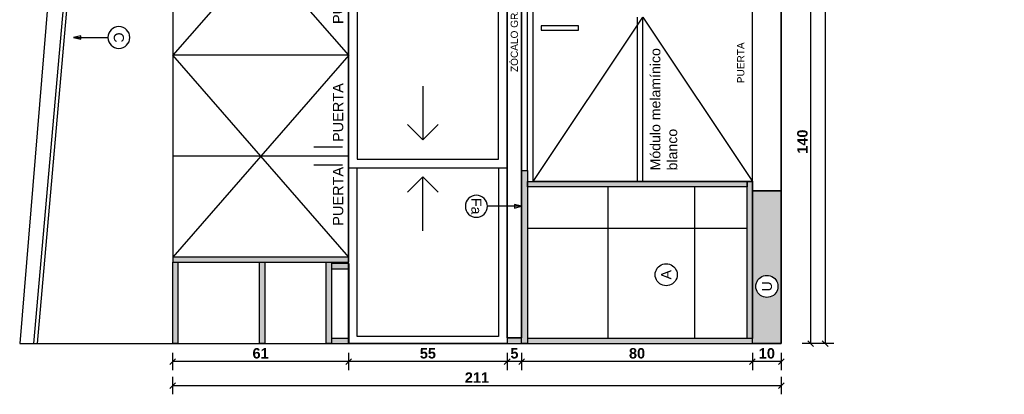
# Model space of a CAD drawing. Header units: millimetres. Extents: x 2889.7 to 2958.5, y 1033.7 to 1094.5.
# Tile 11 of 32: x 2940.7 to 2944.1, y 1038 to 1039.3. Entities that reach past the tile are written whole.
import ezdxf
from ezdxf.enums import TextEntityAlignment as Align

# ---------------------------------------------------------------- set-up
doc = ezdxf.new("R2010")
doc.units = ezdxf.units.MM
doc.set_wipeout_variables(frame=1)
for name, color, linetype in [('A PROYECCION 2', 2, 'Continuous'), ('A-ALBA-0', 9, 'Continuous'), ('A-ALBA-4', 6, 'Continuous'), ('A-ANNO-SIMB @ 20', 2, 'Continuous'), ('A-ANOT-COTA-PARC', 1, 'Continuous'), ('A-EQPM-FIJO', 1, 'Continuous'), ('A-EQPM-SANI', 1, 'Continuous'), ('TEXTOS', 2, 'Continuous')]:
    doc.layers.add(name, color=color, linetype=linetype)
doc.styles.add('arial', font='arial.ttf')
doc.styles.add('BIS-ANOT', font='swiss.ttf')
doc.styles.add('BIS-COTA', font='swissb.ttf')
doc.styles.add('BIS-TXT', font='swiss.ttf')
doc.styles.add('E5-100', font='micross.ttf')
doc.dimstyles.new('BIS-COTA-PARC', dxfattribs={"dimscale": 0, "dimtxt": 0.0018, "dimasz": 0.001, "dimexe": 0.0015, "dimexo": 0, "dimgap": 0.0005, "dimtad": 1, "dimdec": 0, "dimlfac": 100, "dimzin": 9, "dimdsep": 46, "dimtxsty": 'BIS-COTA', "dimblk": 'OBLIQUE', "dimcen": 2.5, "dimclrd": 256, "dimclre": 251, "dimclrt": 2, "dimadec": 1, "dimazin": 2, "dimtfac": 1, "dimtdec": 0, "dimtix": 1, "dimtmove": 2, "dimatfit": 3, "dimldrblk": 'DOT', "dimfxl": 0.0015, "dimfxlon": 1, "dimtolj": 1, "dimtzin": 0, "dimarcsym": 0})

# ---------------------------------------------------------------- blocks, each defined once
blk = doc.blocks.new('_Oblique')
at = {"color": 0, "linetype": 'ByBlock', "lineweight": -2}
blk.add_line((-0.5, -0.5), (0.5, 0.5), dxfattribs=at)
blk = doc.blocks.new('*D431')
at = {"layer": 'A-ANOT-COTA-PARC', "color": 251, "lineweight": -2, "transparency": 16777216}
for p, q in [((2943.4214, 1041.5786), (2943.4814, 1041.5786)), ((2943.4814, 1038.1786), (2943.4214, 1038.1786))]:
    blk.add_line(p, q, dxfattribs=at)
at = {"layer": 'A-ANOT-COTA-PARC', "lineweight": -2, "transparency": 16777216}
blk.add_line((2943.4514, 1041.5786), (2943.4514, 1038.1786), dxfattribs=at)
at = {"layer": 'A-ANOT-COTA-PARC', "lineweight": -2, "transparency": 16777216, "xscale": 0.02, "yscale": 0.02, "zscale": 0.02}
for p, rotation in [((2943.4514, 1041.5786), 90), ((2943.4514, 1038.1786), 270)]:
    blk.add_blockref('_Oblique', p, dxfattribs=dict(at, rotation=rotation))
at = {"layer": 'A-ANOT-COTA-PARC', "color": 2, "transparency": 16777216, "insert": (2943.4229, 1039.8786), "char_height": 0.036, "attachment_point": 5, "rotation": 90, "style": 'BIS-COTA'}
blk.add_mtext('\\A1;340', dxfattribs=at)
blk = doc.blocks.new('_Dot')
at = {"color": 0, "linetype": 'ByBlock', "lineweight": -2}
blk.add_line((-0.5, 0), (-1, 0), dxfattribs=at)
at = {"color": 0, "linetype": 'ByBlock', "const_width": 0.5}
blk.add_lwpolyline([(-0.25, 0, 1), (0.25, 0, 1)], format="xyb", close=True, dxfattribs=at)
blk = doc.blocks.new('*U35')
blk.add_lwpolyline([(0, -0.00785), (-0.00031, -0.0066), (0.00031, -0.0066)], close=True)
blk.add_wipeout([(0, -0.00191), (0.0003, -0.00189), (0.00059, -0.00182), (0.00087, -0.0017), (0.00112, -0.00155), (0.00135, -0.00135), (0.00155, -0.00112), (0.0017, -0.00087), (0.00182, -0.00059), (0.00189, -0.0003), (0.00191, 0), (0.00189, 0.0003), (0.00182, 0.00059), (0.0017, 0.00087), (0.00155, 0.00112), (0.00135, 0.00135), (0.00112, 0.00155), (0.00087, 0.0017), (0.00059, 0.00182), (0.0003, 0.00189), (0, 0.00191), (-0.0003, 0.00189), (-0.00059, 0.00182), (-0.00087, 0.0017), (-0.00112, 0.00155), (-0.00135, 0.00135), (-0.00155, 0.00112), (-0.0017, 0.00087), (-0.00182, 0.00059), (-0.00189, 0.0003), (-0.00191, 0), (-0.00189, -0.0003), (-0.00182, -0.00059), (-0.0017, -0.00087), (-0.00155, -0.00112), (-0.00135, -0.00135), (-0.00112, -0.00155), (-0.00087, -0.0017), (-0.00059, -0.00182), (-0.0003, -0.00189)])
at = {"linetype": 'Continuous'}
blk.add_line((0, -0.00785), (0, -0.00191), dxfattribs=at)
blk.add_circle((0, 0), 0.00191)
at = {"color": 1, "linetype": 'Continuous', "style": 'E5-100'}
blk.add_attdef('LETRA', text='', height=0.00175, dxfattribs=at).set_placement((0, 0), align=Align.MIDDLE_CENTER)
blk = doc.blocks.new('A-ANNO-NOM-2')
blk.add_wipeout([(0, -0.00191), (0.0003, -0.00189), (0.00059, -0.00182), (0.00087, -0.0017), (0.00112, -0.00155), (0.00135, -0.00135), (0.00155, -0.00112), (0.0017, -0.00087), (0.00182, -0.00059), (0.00189, -0.0003), (0.00191, 0), (0.00189, 0.0003), (0.00182, 0.00059), (0.0017, 0.00087), (0.00155, 0.00112), (0.00135, 0.00135), (0.00112, 0.00155), (0.00087, 0.0017), (0.00059, 0.00182), (0.0003, 0.00189), (0, 0.00191), (-0.0003, 0.00189), (-0.00059, 0.00182), (-0.00087, 0.0017), (-0.00112, 0.00155), (-0.00135, 0.00135), (-0.00155, 0.00112), (-0.0017, 0.00087), (-0.00182, 0.00059), (-0.00189, 0.0003), (-0.00191, 0), (-0.00189, -0.0003), (-0.00182, -0.00059), (-0.0017, -0.00087), (-0.00155, -0.00112), (-0.00135, -0.00135), (-0.00112, -0.00155), (-0.00087, -0.0017), (-0.00059, -0.00182), (-0.0003, -0.00189)])
blk.add_lwpolyline([(0, -0.00191), (0.0003, -0.00189), (0.00059, -0.00182), (0.00087, -0.0017), (0.00112, -0.00155), (0.00135, -0.00135), (0.00155, -0.00112), (0.0017, -0.00087), (0.00182, -0.00059), (0.00189, -0.0003), (0.00191, 0), (0.00189, 0.0003), (0.00182, 0.00059), (0.0017, 0.00087), (0.00155, 0.00112), (0.00135, 0.00135), (0.00112, 0.00155), (0.00087, 0.0017), (0.00059, 0.00182), (0.0003, 0.00189), (0, 0.00191), (-0.0003, 0.00189), (-0.00059, 0.00182), (-0.00087, 0.0017), (-0.00112, 0.00155), (-0.00135, 0.00135), (-0.00155, 0.00112), (-0.0017, 0.00087), (-0.00182, 0.00059), (-0.00189, 0.0003), (-0.00191, 0), (-0.00189, -0.0003), (-0.00182, -0.00059), (-0.0017, -0.00087), (-0.00155, -0.00112), (-0.00135, -0.00135), (-0.00112, -0.00155), (-0.00087, -0.0017), (-0.00059, -0.00182), (-0.0003, -0.00189)], close=True)
at = {"color": 1, "linetype": 'Continuous', "style": 'E5-100'}
blk.add_attdef('LETRA', text='', height=0.00175, dxfattribs=at).set_placement((0, 0), align=Align.MIDDLE_CENTER)
blk = doc.blocks.new('*D355')
at = {"layer": 'A-ALBA-0', "color": 251, "lineweight": -2, "transparency": 16777216}
for p, q in [((2943.371, 1039.5786), (2943.431, 1039.5786)), ((2943.431, 1038.1786), (2943.371, 1038.1786))]:
    blk.add_line(p, q, dxfattribs=at)
at = {"layer": 'A-ALBA-0', "lineweight": -2, "transparency": 16777216}
blk.add_line((2943.401, 1039.5786), (2943.401, 1038.1786), dxfattribs=at)
at = {"layer": 'A-ALBA-0', "lineweight": -2, "transparency": 16777216, "xscale": 0.02, "yscale": 0.02, "zscale": 0.02}
for p, rotation in [((2943.401, 1039.5786), 90), ((2943.401, 1038.1786), 270)]:
    blk.add_blockref('_Oblique', p, dxfattribs=dict(at, rotation=rotation))
at = {"layer": 'A-ALBA-0', "color": 2, "transparency": 16777216, "insert": (2943.3725, 1038.8786), "char_height": 0.036, "attachment_point": 5, "rotation": 90, "style": 'BIS-COTA'}
blk.add_mtext('\\A1;140', dxfattribs=at)
blk = doc.blocks.new('*U181')
blk.add_lwpolyline([(0, 0.00785), (0.00031, 0.0066), (-0.00031, 0.0066)], close=True)
blk.add_wipeout([(0, -0.00191), (0.0003, -0.00189), (0.00059, -0.00182), (0.00087, -0.0017), (0.00112, -0.00155), (0.00135, -0.00135), (0.00155, -0.00112), (0.0017, -0.00087), (0.00182, -0.00059), (0.00189, -0.0003), (0.00191, 0), (0.00189, 0.0003), (0.00182, 0.00059), (0.0017, 0.00087), (0.00155, 0.00112), (0.00135, 0.00135), (0.00112, 0.00155), (0.00087, 0.0017), (0.00059, 0.00182), (0.0003, 0.00189), (0, 0.00191), (-0.0003, 0.00189), (-0.00059, 0.00182), (-0.00087, 0.0017), (-0.00112, 0.00155), (-0.00135, 0.00135), (-0.00155, 0.00112), (-0.0017, 0.00087), (-0.00182, 0.00059), (-0.00189, 0.0003), (-0.00191, 0), (-0.00189, -0.0003), (-0.00182, -0.00059), (-0.0017, -0.00087), (-0.00155, -0.00112), (-0.00135, -0.00135), (-0.00112, -0.00155), (-0.00087, -0.0017), (-0.00059, -0.00182), (-0.0003, -0.00189)])
at = {"linetype": 'Continuous'}
blk.add_line((0, 0.00785), (0, 0.00191), dxfattribs=at)
blk.add_circle((0, 0), 0.00191)
at = {"color": 1, "linetype": 'Continuous', "style": 'E5-100'}
blk.add_attdef('LETRA', text='', height=0.00175, dxfattribs=at).set_placement((0, 0), align=Align.MIDDLE_CENTER)
blk = doc.blocks.new('*D410')
at = {"layer": 'A-ANOT-COTA-PARC', "color": 251, "lineweight": -2, "transparency": 16777216}
for p, q in [((2943.1991, 1038.1462), (2943.1991, 1038.0862)), ((2943.2991, 1038.1462), (2943.2991, 1038.0862))]:
    blk.add_line(p, q, dxfattribs=at)
at = {"layer": 'A-ANOT-COTA-PARC', "lineweight": -2, "transparency": 16777216}
blk.add_line((2943.2991, 1038.1162), (2943.1991, 1038.1162), dxfattribs=at)
at = {"layer": 'A-ANOT-COTA-PARC', "lineweight": -2, "transparency": 16777216, "xscale": 0.02, "yscale": 0.02, "zscale": 0.02, "rotation": 180}
blk.add_blockref('_Oblique', (2943.1991, 1038.1162), dxfattribs=at)
at = {"layer": 'A-ANOT-COTA-PARC', "lineweight": -2, "transparency": 16777216, "xscale": 0.02, "yscale": 0.02, "zscale": 0.02}
blk.add_blockref('_Oblique', (2943.2991, 1038.1162), dxfattribs=at)
at = {"layer": 'A-ANOT-COTA-PARC', "color": 2, "transparency": 16777216, "insert": (2943.2491, 1038.1446), "char_height": 0.036, "attachment_point": 5, "style": 'BIS-COTA'}
blk.add_mtext('\\A1;10', dxfattribs=at)
blk = doc.blocks.new('*D411')
at = {"layer": 'A-ANOT-COTA-PARC', "color": 251, "lineweight": -2, "transparency": 16777216}
for p, q in [((2942.3991, 1038.1462), (2942.3991, 1038.0862)), ((2943.1991, 1038.1462), (2943.1991, 1038.0862))]:
    blk.add_line(p, q, dxfattribs=at)
at = {"layer": 'A-ANOT-COTA-PARC', "lineweight": -2, "transparency": 16777216}
blk.add_line((2943.1991, 1038.1162), (2942.3991, 1038.1162), dxfattribs=at)
at = {"layer": 'A-ANOT-COTA-PARC', "lineweight": -2, "transparency": 16777216, "xscale": 0.02, "yscale": 0.02, "zscale": 0.02, "rotation": 180}
blk.add_blockref('_Oblique', (2942.3991, 1038.1162), dxfattribs=at)
at = {"layer": 'A-ANOT-COTA-PARC', "lineweight": -2, "transparency": 16777216, "xscale": 0.02, "yscale": 0.02, "zscale": 0.02}
blk.add_blockref('_Oblique', (2943.1991, 1038.1162), dxfattribs=at)
at = {"layer": 'A-ANOT-COTA-PARC', "color": 2, "transparency": 16777216, "insert": (2942.7991, 1038.1447), "char_height": 0.036, "attachment_point": 5, "style": 'BIS-COTA'}
blk.add_mtext('\\A1;80', dxfattribs=at)
blk = doc.blocks.new('*D412')
at = {"layer": 'A-ANOT-COTA-PARC', "color": 251, "lineweight": -2, "transparency": 16777216}
for p, q in [((2942.3491, 1038.1462), (2942.3491, 1038.0862)), ((2942.3991, 1038.1462), (2942.3991, 1038.0862))]:
    blk.add_line(p, q, dxfattribs=at)
at = {"layer": 'A-ANOT-COTA-PARC', "lineweight": -2, "transparency": 16777216}
blk.add_line((2942.3991, 1038.1162), (2942.3491, 1038.1162), dxfattribs=at)
at = {"layer": 'A-ANOT-COTA-PARC', "lineweight": -2, "transparency": 16777216, "xscale": 0.02, "yscale": 0.02, "zscale": 0.02, "rotation": 180}
blk.add_blockref('_Oblique', (2942.3491, 1038.1162), dxfattribs=at)
at = {"layer": 'A-ANOT-COTA-PARC', "lineweight": -2, "transparency": 16777216, "xscale": 0.02, "yscale": 0.02, "zscale": 0.02}
blk.add_blockref('_Oblique', (2942.3991, 1038.1162), dxfattribs=at)
at = {"layer": 'A-ANOT-COTA-PARC', "color": 2, "transparency": 16777216, "insert": (2942.3741, 1038.1447), "char_height": 0.036, "attachment_point": 5, "style": 'BIS-COTA'}
blk.add_mtext('\\A1;5', dxfattribs=at)
blk = doc.blocks.new('*D413')
at = {"layer": 'A-ANOT-COTA-PARC', "color": 251, "lineweight": -2, "transparency": 16777216}
for p, q in [((2941.7991, 1038.1462), (2941.7991, 1038.0862)), ((2942.3491, 1038.1462), (2942.3491, 1038.0862))]:
    blk.add_line(p, q, dxfattribs=at)
at = {"layer": 'A-ANOT-COTA-PARC', "lineweight": -2, "transparency": 16777216}
blk.add_line((2942.3491, 1038.1162), (2941.7991, 1038.1162), dxfattribs=at)
at = {"layer": 'A-ANOT-COTA-PARC', "lineweight": -2, "transparency": 16777216, "xscale": 0.02, "yscale": 0.02, "zscale": 0.02, "rotation": 180}
blk.add_blockref('_Oblique', (2941.7991, 1038.1162), dxfattribs=at)
at = {"layer": 'A-ANOT-COTA-PARC', "lineweight": -2, "transparency": 16777216, "xscale": 0.02, "yscale": 0.02, "zscale": 0.02}
blk.add_blockref('_Oblique', (2942.3491, 1038.1162), dxfattribs=at)
at = {"layer": 'A-ANOT-COTA-PARC', "color": 2, "transparency": 16777216, "insert": (2942.0741, 1038.1447), "char_height": 0.036, "attachment_point": 5, "style": 'BIS-COTA'}
blk.add_mtext('\\A1;55', dxfattribs=at)
blk = doc.blocks.new('*D414')
at = {"layer": 'A-ALBA-0', "color": 251, "lineweight": -2, "transparency": 16777216}
for p, q in [((2941.1891, 1038.1462), (2941.1891, 1038.0862)), ((2941.7991, 1038.1462), (2941.7991, 1038.0862))]:
    blk.add_line(p, q, dxfattribs=at)
at = {"layer": 'A-ALBA-0', "lineweight": -2, "transparency": 16777216}
blk.add_line((2941.7991, 1038.1162), (2941.1891, 1038.1162), dxfattribs=at)
at = {"layer": 'A-ALBA-0', "lineweight": -2, "transparency": 16777216, "xscale": 0.02, "yscale": 0.02, "zscale": 0.02, "rotation": 180}
blk.add_blockref('_Oblique', (2941.1891, 1038.1162), dxfattribs=at)
at = {"layer": 'A-ALBA-0', "lineweight": -2, "transparency": 16777216, "xscale": 0.02, "yscale": 0.02, "zscale": 0.02}
blk.add_blockref('_Oblique', (2941.7991, 1038.1162), dxfattribs=at)
at = {"layer": 'A-ALBA-0', "color": 2, "transparency": 16777216, "insert": (2941.4941, 1038.1447), "char_height": 0.036, "attachment_point": 5, "style": 'BIS-COTA'}
blk.add_mtext('\\A1;61', dxfattribs=at)
blk = doc.blocks.new('*D415')
at = {"layer": 'A-ANOT-COTA-PARC', "color": 251, "lineweight": -2, "transparency": 16777216}
for p, q in [((2941.1891, 1038.0629), (2941.1891, 1038.0029)), ((2943.2991, 1038.0629), (2943.2991, 1038.0029))]:
    blk.add_line(p, q, dxfattribs=at)
at = {"layer": 'A-ANOT-COTA-PARC', "lineweight": -2, "transparency": 16777216}
blk.add_line((2941.1891, 1038.0329), (2943.2991, 1038.0329), dxfattribs=at)
at = {"layer": 'A-ANOT-COTA-PARC', "lineweight": -2, "transparency": 16777216, "xscale": 0.02, "yscale": 0.02, "zscale": 0.02, "rotation": 180}
blk.add_blockref('_Oblique', (2941.1891, 1038.0329), dxfattribs=at)
at = {"layer": 'A-ANOT-COTA-PARC', "lineweight": -2, "transparency": 16777216, "xscale": 0.02, "yscale": 0.02, "zscale": 0.02}
blk.add_blockref('_Oblique', (2943.2991, 1038.0329), dxfattribs=at)
at = {"layer": 'A-ANOT-COTA-PARC', "color": 2, "transparency": 16777216, "insert": (2942.2441, 1038.0609), "char_height": 0.036, "attachment_point": 5, "style": 'BIS-COTA'}
blk.add_mtext('\\A1;211', dxfattribs=at)

msp = doc.modelspace()

# ---------------------------------------------------------------- hatches: boundary and pattern name
h = msp.add_hatch(color=252)
h.dxf.hatch_style = 1
h.paths.add_polyline_path([(2942.4191, 1038.77861), (2942.4191, 1038.17861), (2942.3991, 1038.17861), (2942.3991, 1038.77861)])
h = msp.add_hatch(color=252)
h.dxf.hatch_style = 1
h.paths.add_polyline_path([(2943.1811, 1038.72261), (2942.4191, 1038.72261), (2942.4191, 1038.74061), (2943.1811, 1038.74061)])
h = msp.add_hatch(color=252)
h.dxf.hatch_style = 1
h.paths.add_polyline_path([(2943.1991, 1038.74061), (2943.1991, 1038.19661), (2943.1811, 1038.19661), (2943.1811, 1038.74061)])
h = msp.add_hatch(color=251)
h.dxf.hatch_style = 1
h.paths.add_polyline_path([(2943.1991, 1038.19661), (2943.1991, 1038.17861), (2943.2991, 1038.17861), (2943.2991, 1038.70861), (2943.1991, 1038.70861)])
h = msp.add_hatch(color=252)
h.dxf.hatch_style = 1
h.paths.add_polyline_path([(2942.3991, 1038.17861), (2942.3991, 1038.19861), (2942.3491, 1038.19861), (2942.3491, 1038.17861)])
h = msp.add_hatch(color=252)
h.dxf.hatch_style = 1
h.paths.add_polyline_path([(2942.4191, 1038.19661), (2942.4191, 1038.17861), (2943.1991, 1038.17861), (2943.1991, 1038.19661)])
at = {"layer": 'A-ALBA-0'}
h = msp.add_hatch(dxfattribs=at)
h.set_pattern_fill('_USER', color=256, scale=0.6, pattern_type=0)
h.set_pattern_definition([(0, (2943.3067, 1041.5786), (0, 0.6), [])])
h.paths.add_polyline_path([(2943.1811, 1038.72261), (2942.4191, 1038.72261), (2942.4191, 1038.19661), (2943.1811, 1038.19661)])
h = msp.add_hatch(color=256, dxfattribs=at)
h.dxf.hatch_style = 1
h.paths.add_polyline_path([(2941.73961, 1038.46072), (2941.7395, 1038.17861), (2941.7215, 1038.17861), (2941.72161, 1038.46072)])
h.paths.add_polyline_path([(2941.50858, 1038.46072), (2941.50848, 1038.17861), (2941.49048, 1038.17861), (2941.49058, 1038.46072)])
h.paths.add_polyline_path([(2941.20767, 1038.46072), (2941.20757, 1038.17861), (2941.18957, 1038.17861), (2941.18967, 1038.46072)])
h.paths.add_polyline_path([(2941.79969, 1038.43801), (2941.79969, 1038.45601), (2941.73961, 1038.45601), (2941.73961, 1038.43801)])
h.paths.add_polyline_path([(2941.79958, 1038.46072), (2941.79958, 1038.47872), (2941.18967, 1038.47872), (2941.18967, 1038.46072)])
h = msp.add_hatch(color=256, dxfattribs=at)
h.dxf.hatch_style = 1
h.paths.add_polyline_path([(2941.79958, 1038.17861), (2941.79958, 1038.19661), (2941.7395, 1038.19661), (2941.7395, 1038.17861)])

# ---------------------------------------------------------------- linework, layer by layer
at = {"layer": 'A PROYECCION 2', "linetype": 'Continuous', "lineweight": 13, "elevation": -0.00045}
msp.add_lwpolyline([(2942.4191, 1038.74061), (2942.4191, 1041.01662)], dxfattribs=at)
at = {"layer": 'A-ALBA-0'}
for p, q in [((2943.1991, 1038.73898, -0.00045), (2943.1991, 1041.01662, -0.00045)), ((2942.8011, 1038.74061, -0.00045), (2942.8011, 1039.30961, -0.00045)), ((2942.8191, 1038.74061, -0.00045), (2942.8191, 1039.30961, -0.00045)), ((2941.79975, 1039.178), (2941.18974, 1039.178)), ((2941.77868, 1038.8596), (2941.67868, 1038.8596)), ((2941.79974, 1038.82839), (2941.18973, 1038.82839)), ((2941.77868, 1038.79718), (2941.67868, 1038.79718)), ((2941.7991, 1038.78811), (2942.3491, 1038.78811)), ((2941.7997, 1038.47872), (2941.18969, 1038.47872)), ((2941.79979, 1038.47881), (2941.18979, 1038.47881)), ((2941.79969, 1038.45601), (2941.79958, 1038.17861))]:
    msp.add_line(p, q, dxfattribs=at)
for points in [[(2941.79963, 1041.27861), (2941.18962, 1041.27861), (2941.18972, 1038.47883), (2941.79963, 1038.47883)], [(2942.3191, 1038.81811), (2942.3191, 1039.41761), (2941.8291, 1039.41761), (2941.8291, 1038.81811)], [(2941.20767, 1038.46072), (2941.20757, 1038.17861), (2941.18957, 1038.17861), (2941.18967, 1038.46072)], [(2941.79958, 1038.46072), (2941.79958, 1038.47872), (2941.18967, 1038.47872), (2941.18967, 1038.46072)], [(2941.50858, 1038.46072), (2941.50848, 1038.17861), (2941.49048, 1038.17861), (2941.49058, 1038.46072)], [(2941.73961, 1038.46072), (2941.7395, 1038.17861), (2941.7215, 1038.17861), (2941.72161, 1038.46072)], [(2941.79969, 1038.43801), (2941.79969, 1038.45601), (2941.73961, 1038.45601), (2941.73961, 1038.43801)], [(2941.79958, 1038.17861), (2941.79958, 1038.19661), (2941.7395, 1038.19661), (2941.7395, 1038.17861)]]:
    msp.add_lwpolyline(points, close=True, dxfattribs=at)
at = {"layer": 'A-ALBA-0', "elevation": -0.00045}
for points in [[(2942.4391, 1038.74061), (2942.4391, 1041.01662)], [(2942.4391, 1038.74061), (2942.8191, 1039.30961), (2943.1991, 1038.74061)]]:
    msp.add_lwpolyline(points, dxfattribs=at)
at = {"layer": 'A-ALBA-0'}
for points in [[(2941.79966, 1039.17791), (2941.4947, 1039.52758), (2941.18965, 1039.17791)], [(2941.7997, 1039.17806), (2941.49474, 1038.82839), (2941.18969, 1039.17806)], [(2942.05666, 1039.07145), (2942.05666, 1038.88478), (2942.00363, 1038.93782)], [(2942.05666, 1038.88478), (2942.1097, 1038.93782)], [(2941.7997, 1038.47872), (2941.49474, 1038.82839), (2941.18969, 1038.47872)], [(2942.05666, 1038.56898), (2942.05666, 1038.75648), (2942.00363, 1038.70345)], [(2942.05666, 1038.75648), (2942.1097, 1038.70345)]]:
    msp.add_lwpolyline(points, dxfattribs=at)
at = {"layer": 'A-ALBA-0', "elevation": -0.00045}
msp.add_lwpolyline([(2942.46672, 1039.26461), (2942.59672, 1039.26461), (2942.59672, 1039.27961), (2942.46672, 1039.27961)], close=True, dxfattribs=at)
at = {"layer": 'A-EQPM-FIJO', "elevation": 0.00045}
msp.add_lwpolyline([(2942.4191, 1040.97862), (2942.3991, 1040.97862), (2942.3991, 1038.77862), (2942.4191, 1038.77862)], close=True, dxfattribs=at)
at = {"layer": 'A-EQPM-SANI'}
msp.add_line((2943.1991, 1038.74061, -0.00045), (2942.4391, 1038.74061, -0.00045), dxfattribs=at)
for points, elevation in [([(2943.1991, 1041.04862), (2943.2991, 1041.04862), (2943.2991, 1038.70862), (2943.1991, 1038.70862)], 0.00045), ([(2943.1811, 1038.72261), (2942.4191, 1038.72261), (2942.4191, 1038.74061), (2943.1811, 1038.74061)], -0.00045), ([(2942.3991, 1038.17861), (2942.3991, 1038.19861), (2942.3491, 1038.19861), (2942.3491, 1038.17861)], -0.00045), ([(2942.4191, 1038.19661), (2942.4191, 1038.17861), (2943.1991, 1038.17861), (2943.1991, 1038.19661)], -0.00045)]:
    msp.add_lwpolyline(points, close=True, dxfattribs=dict(at, elevation=elevation))

# ---------------------------------------------------------------- texts
at = {"layer": 'A-ALBA-0', "rotation": 90}
for s, width, gutter_width, insert, char_height, attachment_point, style in [('PUERTA', 0.6059921, 0.025, (2941.74467, 1039.28638), 0.036, 1, 'BIS-TXT'), ('\\A1;Módulo melamínico blanco', 0.5027257, 12.5, (2942.93885, 1038.77895), 0.035, 7, 'arial'), ('\\A1;PUERTA', 0.6462151, 12.5, (2943.17148, 1039.08117, -0.00045), 0.025, 7, 'arial'), ('PUERTA', 0.6059921, 0.025, (2941.74471, 1038.87744), 0.036, 1, 'BIS-TXT'), ('PUERTA', 0.6059921, 0.025, (2941.74471, 1038.58719), 0.036, 1, 'BIS-TXT')]:
    msp.add_mtext_dynamic_manual_height_columns(s, width=width, gutter_width=gutter_width, heights=[0], dxfattribs=dict(at, insert=insert, char_height=char_height, attachment_point=attachment_point, style=style))
at = {"layer": 'TEXTOS', "insert": (2942.39378, 1039.12, -0.00045), "char_height": 0.025, "attachment_point": 7, "rotation": 90, "style": 'arial'}
msp.add_mtext_dynamic_manual_height_columns('\\A1;ZÓCALO GRANITO GRIS esp: 2cm h=5cm', width=0.9121276, gutter_width=12.5, heights=[0], dxfattribs=at)

# ---------------------------------------------------------------- dimensions: what is measured, and where the dimension line sits
at = {"layer": 'A-ALBA-0'}
dim = msp.add_linear_dim(base=(2941.18909, 1038.11616, -0.00045), p1=(2941.7991, 1038.20111, -0.00045), p2=(2941.18909, 1038.20112, -0.00045), angle=180, dimstyle='BIS-COTA-PARC', override={"dimscale": 0, "dimtix": 1, "dimtofl": 1, "dimtmove": 2, "dimatfit": 3}, dxfattribs=at)
dim.commit()
dim.dimension.update_dxf_attribs({"geometry": '*D414', "text_midpoint": (2941.49409, 1038.14469, -0.00045)})
at = {"layer": 'A-ANOT-COTA-PARC'}
for base, p1, p2, angle, picture, middle in [((2943.45143, 1038.17862, 0.00045), (2941.08741, 1041.57862, 0.00045), (2944.07227, 1038.17862, 0.00045), 270, '*D431', (2943.42293, 1039.87862, 0.00045)), ((2943.2991, 1038.03287, -0.00045), (2941.18909, 1038.20112, -0.00045), (2943.2991, 1038.20112, -0.00045), 180, '*D415', (2942.24409, 1038.06087, -0.00045)), ((2941.7991, 1038.11616, -0.00045), (2942.3491, 1038.20111, -0.00045), (2941.7991, 1038.20111, -0.00045), 180, '*D413', (2942.0741, 1038.14466, -0.00045)), ((2942.3491, 1038.11616, -0.00045), (2942.3991, 1038.20112, -0.00045), (2942.3491, 1038.20111, -0.00045), 180, '*D412', (2942.3741, 1038.14466, -0.00045)), ((2942.3991, 1038.11616, -0.00045), (2943.1991, 1038.20111, -0.00045), (2942.3991, 1038.20111, -0.00045), 180, '*D411', (2942.7991, 1038.14466, -0.00045)), ((2943.1991, 1038.11616, -0.00045), (2943.2991, 1038.20112), (2943.1991, 1038.20111, -0.00045), 180, '*D410', (2943.2491, 1038.14464, -0.00045))]:
    dim = msp.add_linear_dim(base=base, p1=p1, p2=p2, angle=angle, dimstyle='BIS-COTA-PARC', override={"dimscale": 0, "dimtix": 1, "dimtofl": 1, "dimtmove": 2, "dimatfit": 3}, dxfattribs=at)
    dim.commit()
    dim.dimension.update_dxf_attribs({"geometry": picture, "text_midpoint": middle})

# ---------------------------------------------------------------- next in the draw order: block references
at = {"layer": 'A-ANNO-SIMB @ 20', "linetype": 'Continuous'}
ref = msp.add_blockref('*U35', (2942.24219, 1038.65481, 0.00045), dxfattribs=dict(at, xscale=-20, yscale=20, zscale=20, rotation=89.99999999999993))
ref.add_attrib('LETRA', 'Fa', dxfattribs={"layer": '0', "color": 1, "linetype": 'Continuous', "height": 0.035, "rotation": 270, "style": 'E5-100'}).set_placement((2942.24219, 1038.65481, 0.00045), align=Align.MIDDLE_CENTER)
ref = msp.add_blockref('A-ANNO-NOM-2', (2943.24924, 1038.3769, 0.00045), dxfattribs=dict(at, xscale=-20, yscale=20, zscale=20, rotation=89.99999999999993))
ref.add_attrib('LETRA', 'U', dxfattribs={"layer": '0', "color": 1, "linetype": 'Continuous', "height": 0.035, "rotation": 90, "style": 'BIS-ANOT', "text_generation_flag": 2}).set_placement((2943.24924, 1038.3769, 0.00045), align=Align.MIDDLE_CENTER)

# ---------------------------------------------------------------- next in the draw order: linework, layer by layer
at = {"layer": 'A-ALBA-0'}
for points in [[(2942.3491, 1038.17861), (2941.7991, 1038.17861), (2941.7991, 1039.44761), (2942.3491, 1039.44761)], [(2942.3191, 1038.78811), (2942.3191, 1038.20343), (2941.8291, 1038.20343), (2941.8291, 1038.78811)]]:
    msp.add_lwpolyline(points, close=True, dxfattribs=at)
at = {"layer": 'A-EQPM-FIJO', "elevation": 0.00045}
msp.add_lwpolyline([(2942.3991, 1041.55862), (2942.3491, 1041.55862), (2942.3491, 1038.19861), (2942.3991, 1038.19861)], close=True, dxfattribs=at)
at = {"layer": 'A-EQPM-SANI'}
for points in [[(2940.6591, 1038.17861), (2943.2991, 1038.17861), (2943.2991, 1041.57861), (2940.9391, 1041.57861)], [(2942.3491, 1041.55862), (2942.3991, 1041.55862), (2942.3991, 1038.19861), (2942.3491, 1038.19861)], [(2943.2991, 1038.70861), (2943.2991, 1038.17861), (2943.1991, 1038.17861), (2943.1991, 1038.70861)]]:
    msp.add_lwpolyline(points, close=True, dxfattribs=at)
at = {"layer": 'A-EQPM-SANI', "elevation": -0.00045}
for points in [[(2942.4191, 1038.77861), (2942.4191, 1038.17861), (2942.3991, 1038.17861), (2942.3991, 1038.77861)], [(2943.1991, 1038.74061), (2943.1991, 1038.19661), (2943.1811, 1038.19661), (2943.1811, 1038.74061)]]:
    msp.add_lwpolyline(points, close=True, dxfattribs=at)

# ---------------------------------------------------------------- next in the draw order: dimensions: what is measured, and where the dimension line sits
at = {"layer": 'A-ALBA-0'}
dim = msp.add_linear_dim(base=(2943.40101, 1038.17862, 0.00045), p1=(2942.79279, 1039.57862, 0.00045), p2=(2944.02185, 1038.17862, 0.00045), angle=270, dimstyle='BIS-COTA-PARC', override={"dimscale": 0, "dimtix": 1, "dimtofl": 1, "dimtmove": 2, "dimatfit": 3}, dxfattribs=at)
dim.commit()
dim.dimension.update_dxf_attribs({"geometry": '*D355', "text_midpoint": (2943.37254, 1038.87862, 0.00045)})

# ---------------------------------------------------------------- next in the draw order: block references
at = {"layer": 'A-ANNO-SIMB @ 20', "linetype": 'Continuous'}
ref = msp.add_blockref('*U181', (2941.00287, 1039.23967), dxfattribs=dict(at, xscale=-20, yscale=20, zscale=20, rotation=89.99999999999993))
ref.add_attrib('LETRA', 'C', dxfattribs={"layer": '0', "color": 1, "linetype": 'Continuous', "height": 0.035, "rotation": 270, "style": 'E5-100'}).set_placement((2941.00287, 1039.23967), align=Align.MIDDLE_CENTER)
ref = msp.add_blockref('A-ANNO-NOM-2', (2942.90018, 1038.41737), dxfattribs=dict(at, xscale=-20, yscale=20, zscale=20, rotation=89.99999999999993))
ref.add_attrib('LETRA', 'A', dxfattribs={"layer": '0', "color": 1, "linetype": 'Continuous', "height": 0.035, "rotation": 90, "style": 'BIS-ANOT'}).set_placement((2942.90018, 1038.41737), align=Align.MIDDLE_CENTER)
ref = msp.add_blockref('A-ANNO-NOM-2', (2943.24924, 1038.3769), dxfattribs=dict(at, xscale=-20, yscale=20, zscale=20, rotation=89.99999999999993))
ref.add_attrib('LETRA', 'U', dxfattribs={"layer": '0', "color": 1, "linetype": 'Continuous', "height": 0.035, "rotation": 90, "style": 'BIS-ANOT'}).set_placement((2943.24924, 1038.37687), align=Align.MIDDLE_CENTER)

# ---------------------------------------------------------------- next in the draw order: hatches: boundary and pattern name
at = {"layer": 'A-ALBA-0'}
h = msp.add_hatch(dxfattribs=at)
h.set_pattern_fill('_USER', color=256, scale=0.3, angle=90, pattern_type=0)
h.set_pattern_definition([(90, (2943.29912, 1041.5786), (-0.3, 2e-17), [])])
h.paths.add_polyline_path([(2943.1811, 1038.72261), (2942.4191, 1038.72261), (2942.4191, 1038.19661), (2943.1811, 1038.19661)])

# ---------------------------------------------------------------- next in the draw order: linework, layer by layer
at = {"layer": 'A-ALBA-4'}
for points in [[(2941.00705, 1041.57861), (2940.70705, 1038.17861)], [(2941.0191, 1041.57861), (2940.7191, 1038.17861)]]:
    msp.add_lwpolyline(points, dxfattribs=at)

doc.saveas('drawing.dxf')
